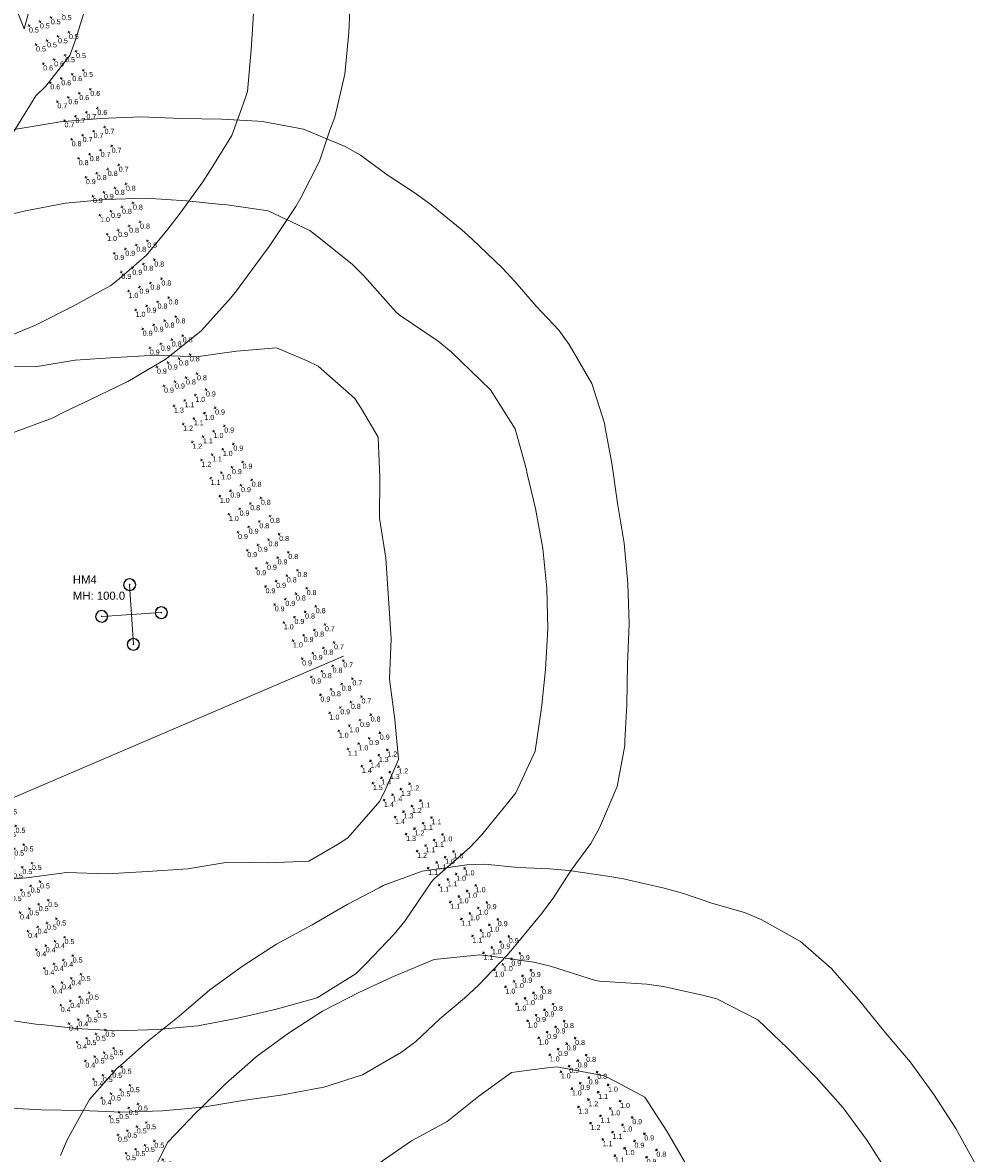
# Model space of a CAD drawing. Extents: x -62 to 9200, y 444 to 4096.
# Tile 24 of 32: x 1978 to 2448, y 2506 to 3065. Entities that reach past the tile are written whole.
import ezdxf

# ---------------------------------------------------------------- set-up
doc = ezdxf.new("R2010")
doc.units = 0
doc.header["$MEASUREMENT"] = 0
for name, color, linetype, lineweight in [('AGI32-AGI-Import_1-DRAWING', 7, 'Continuous', 0), ('AGI32-Project_1-CALCPTS', 7, 'Continuous', 0), ('AGI32-Project_1-LUMINAIRE', 7, 'Continuous', 0), ('AGI32-Project_1-MARKPOINT', 7, 'Continuous', 0), ('AGI32-Project_1-POLE_PENDANT', 7, 'Continuous', 0), ('AGI32-Project_1-TEMPLATE', 7, 'Continuous', 0)]:
    doc.layers.add(name, color=color, linetype=linetype, lineweight=lineweight)
doc.styles.add('AGI32-Arial', font='arial.ttf')

# ---------------------------------------------------------------- blocks, each defined once
blk = doc.blocks.new('AGI32-IDxl7hnj-Project_1-LUMINAIRE-HM4_Symbol')
at = {"layer": 'AGI32-Project_1-LUMINAIRE', "color": 7, "linetype": 'ByBlock', "lineweight": 0}
for p, q in [((-0.87, 0.5), (-1, 0)), ((-0.87, 0.5, -0.3), (-1, 0, -0.3)), ((-1, 0), (-0.87, 0.5)), ((-1, 0), (-0.87, -0.5)), ((-1, 0, -0.3), (-1, 0)), ((-1, 0, -0.3), (-0.87, -0.5, -0.3)), ((-0.87, -0.5), (-1, 0)), ((-1, 0), (-1, 0, -0.3)), ((-0.82, 0.45, -0.3), (-0.95, 0, -0.3)), ((-0.95, 0, -0.3), (-0.82, -0.45, -0.3)), ((-0.5, 0.87), (-0.87, 0.5)), ((-0.5, 0.87, -0.3), (-0.87, 0.5, -0.3)), ((-0.87, 0.5), (-0.5, 0.87)), ((-0.87, 0.5, -0.3), (-0.87, 0.5)), ((-0.87, 0.5), (-0.87, 0.5, -0.3)), ((-0.45, 0.82, -0.3), (-0.82, 0.45, -0.3)), ((0, 1), (-0.5, 0.87)), ((0, 1, -0.3), (-0.5, 0.87, -0.3)), ((-0.5, 0.87), (0, 1)), ((-0.5, 0.87, -0.3), (-0.5, 0.87)), ((-0.5, 0.87), (-0.5, 0.87, -0.3)), ((0, 0.95, -0.3), (-0.45, 0.82, -0.3)), ((-0.1, 0), (0.1, 0)), ((0.5, 0.87), (0, 1)), ((0.5, 0.87, -0.3), (0, 1, -0.3)), ((0, 1, -0.3), (0, 1)), ((0, 1), (0.5, 0.87)), ((0, 1), (0, 1, -0.3)), ((0.45, 0.82, -0.3), (0, 0.95, -0.3)), ((0, -0.1), (0, 0.1)), ((0, 0.1), (0.1, 0)), ((0, -0.1), (0.1, 0)), ((0.82, 0.45, -0.3), (0.45, 0.82, -0.3)), ((0.87, 0.5), (0.5, 0.87)), ((0.87, 0.5, -0.3), (0.5, 0.87, -0.3)), ((0.5, 0.87, -0.3), (0.5, 0.87)), ((0.5, 0.87), (0.87, 0.5)), ((0.5, 0.87), (0.5, 0.87, -0.3)), ((0.95, 0, -0.3), (0.82, 0.45, -0.3)), ((0.82, -0.45, -0.3), (0.95, 0, -0.3)), ((1, 0), (0.87, 0.5)), ((1, 0, -0.3), (0.87, 0.5, -0.3)), ((0.87, 0.5, -0.3), (0.87, 0.5)), ((0.87, 0.5), (1, 0)), ((0.87, 0.5), (0.87, 0.5, -0.3)), ((0.87, -0.5), (1, 0)), ((0.87, -0.5, -0.3), (1, 0, -0.3)), ((1, 0), (0.87, -0.5)), ((1, 0), (1, 0, -0.3)), ((1, 0, -0.3), (1, 0)), ((-0.87, -0.5), (-0.5, -0.87)), ((-0.87, -0.5, -0.3), (-0.87, -0.5)), ((-0.87, -0.5, -0.3), (-0.5, -0.87, -0.3)), ((-0.5, -0.87), (-0.87, -0.5)), ((-0.87, -0.5), (-0.87, -0.5, -0.3)), ((-0.82, -0.45, -0.3), (-0.45, -0.82, -0.3)), ((-0.5, -0.87), (0, -1)), ((-0.5, -0.87, -0.3), (-0.5, -0.87)), ((-0.5, -0.87, -0.3), (0, -1, -0.3)), ((0, -1), (-0.5, -0.87)), ((-0.5, -0.87), (-0.5, -0.87, -0.3)), ((-0.45, -0.82, -0.3), (0, -0.95, -0.3)), ((0, -0.95, -0.3), (0.45, -0.82, -0.3)), ((0, -1), (0.5, -0.87)), ((0, -1, -0.3), (0.5, -0.87, -0.3)), ((0.5, -0.87), (0, -1)), ((0, -1, -0.3), (0, -1)), ((0, -1), (0, -1, -0.3)), ((0.45, -0.82, -0.3), (0.82, -0.45, -0.3)), ((0.5, -0.87), (0.87, -0.5)), ((0.5, -0.87, -0.3), (0.87, -0.5, -0.3)), ((0.87, -0.5), (0.5, -0.87)), ((0.5, -0.87, -0.3), (0.5, -0.87)), ((0.5, -0.87), (0.5, -0.87, -0.3)), ((0.87, -0.5, -0.3), (0.87, -0.5)), ((0.87, -0.5), (0.87, -0.5, -0.3))]:
    blk.add_line(p, q, dxfattribs=at)
blk = doc.blocks.new('AGI32-IDxl7hnj-Project_1-LUMINAIRE-HM4_77-1')
at = {"layer": 'AGI32-Project_1-LUMINAIRE', "color": 7, "linetype": 'ByBlock', "lineweight": 0, "xscale": 3, "yscale": 3, "zscale": 3}
blk.add_blockref('AGI32-IDxl7hnj-Project_1-LUMINAIRE-HM4_Symbol', (0, 0), dxfattribs=at)
blk = doc.blocks.new('AGI32-IDxl7hnj-Project_1-LUMINAIRE-HM4_77-2')
at = {"layer": 'AGI32-Project_1-LUMINAIRE', "color": 7, "linetype": 'ByBlock', "lineweight": 0, "xscale": 3, "yscale": 3, "zscale": 3}
blk.add_blockref('AGI32-IDxl7hnj-Project_1-LUMINAIRE-HM4_Symbol', (0, 0), dxfattribs=at)
blk = doc.blocks.new('AGI32-IDxl7hnj-Project_1-LUMINAIRE-HM4_77-3')
at = {"layer": 'AGI32-Project_1-LUMINAIRE', "color": 7, "linetype": 'ByBlock', "lineweight": 0, "xscale": 3, "yscale": 3, "zscale": 3}
blk.add_blockref('AGI32-IDxl7hnj-Project_1-LUMINAIRE-HM4_Symbol', (0, 0), dxfattribs=at)
blk = doc.blocks.new('AGI32-IDxl7hnj-Project_1-LUMINAIRE-HM4_77-4')
at = {"layer": 'AGI32-Project_1-LUMINAIRE', "color": 7, "linetype": 'ByBlock', "lineweight": 0, "xscale": 3, "yscale": 3, "zscale": 3}
blk.add_blockref('AGI32-IDxl7hnj-Project_1-LUMINAIRE-HM4_Symbol', (0, 0), dxfattribs=at)
blk = doc.blocks.new('AGI32-IDxl7hnj-Project_1-LUMINAIRE-HM4_77_Labels')
at = {"layer": 'AGI32-Project_1-LUMINAIRE', "color": 7, "linetype": 'ByBlock', "lineweight": 0, "char_height": 4, "attachment_point": 1, "style": 'AGI32-Arial'}
for s, insert in [('HM4', (-28.95, 19.3, 100)), ('MH: 100.0', (-28.95, 11.3, 100))]:
    blk.add_mtext(s, dxfattribs=dict(at, insert=insert))
blk = doc.blocks.new('AGI32-IDxl7hnj-Project_1-LUMINAIRE-HM4_Template1')
at = {"layer": 'AGI32-Project_1-TEMPLATE', "color": 1, "linetype": 'ByBlock', "lineweight": 0}
for p, q in [((-77.47, 239.28, -100), (-59.82, 241.41, -100)), ((-59.82, 241.41, -100), (-39.88, 242.96, -100)), ((-39.88, 242.96, -100), (-19.94, 245.03, -100)), ((-19.94, 245.03, -100), (0, 245.55, -100)), ((0, 245.55, -100), (19.94, 245.03, -100)), ((19.94, 245.03, -100), (39.88, 242.96, -100)), ((39.88, 242.96, -100), (59.82, 241.41, -100)), ((59.82, 241.41, -100), (77.47, 239.28, -100)), ((-99.7, 234.05, -100), (-79.76, 239.05, -100)), ((-79.76, 239.05, -100), (-77.47, 239.28, -100)), ((77.47, 239.28, -100), (79.76, 239.05, -100)), ((79.76, 239.05, -100), (99.7, 234.05, -100)), ((-119.64, 224.08, -100), (-99.7, 234.05, -100)), ((99.7, 234.05, -100), (119.64, 224.08, -100)), ((-127.02, 219.34, -100), (-119.64, 224.08, -100)), ((119.64, 224.08, -100), (127.02, 219.34, -100)), ((127.02, 219.34, -100), (139.58, 208.87, -100)), ((139.58, 208.87, -100), (152.27, 199.4, -100)), ((152.27, 199.4, -100), (159.52, 193.38, -100)), ((159.52, 193.38, -100), (174.6, 179.46, -100)), ((174.6, 179.46, -100), (179.46, 174.6, -100)), ((179.46, 174.6, -100), (193.38, 159.52, -100)), ((193.38, 159.52, -100), (199.4, 152.27, -100)), ((199.4, 152.27, -100), (208.87, 139.58, -100)), ((208.87, 139.58, -100), (219.34, 127.02, -100)), ((219.34, 127.02, -100), (224.08, 119.64, -100)), ((224.08, 119.64, -100), (234.05, 99.7, -100)), ((234.05, 99.7, -100), (239.05, 79.76, -100)), ((239.05, 79.76, -100), (239.28, 77.47, -100)), ((239.28, 77.47, -100), (241.41, 59.82, -100)), ((241.41, 59.82, -100), (242.96, 39.88, -100)), ((242.96, 39.88, -100), (245.03, 19.94, -100)), ((245.03, 19.94, -100), (245.55, 0, -100)), ((245.55, 0, -100), (245.03, -19.94, -100)), ((245.03, -19.94, -100), (242.96, -39.88, -100)), ((242.96, -39.88, -100), (241.41, -59.82, -100)), ((241.41, -59.82, -100), (239.28, -77.47, -100)), ((239.28, -77.47, -100), (239.05, -79.76, -100)), ((239.05, -79.76, -100), (234.05, -99.7, -100)), ((234.05, -99.7, -100), (224.08, -119.64, -100)), ((224.08, -119.64, -100), (219.34, -127.02, -100)), ((219.34, -127.02, -100), (208.87, -139.58, -100)), ((208.87, -139.58, -100), (199.4, -152.27, -100)), ((199.4, -152.27, -100), (193.38, -159.52, -100)), ((193.38, -159.52, -100), (179.46, -174.6, -100)), ((179.46, -174.6, -100), (174.6, -179.46, -100)), ((174.6, -179.46, -100), (159.52, -193.38, -100)), ((159.52, -193.38, -100), (152.27, -199.4, -100)), ((152.27, -199.4, -100), (139.58, -208.87, -100)), ((139.58, -208.87, -100), (127.02, -219.34, -100)), ((127.02, -219.34, -100), (119.64, -224.08, -100)), ((119.64, -224.08, -100), (99.7, -234.05, -100)), ((99.7, -234.05, -100), (79.76, -239.05, -100)), ((-59.82, -241.41, -100), (-77.47, -239.28, -100)), ((77.47, -239.28, -100), (59.82, -241.41, -100)), ((79.76, -239.05, -100), (77.47, -239.28, -100)), ((-39.88, -242.96, -100), (-59.82, -241.41, -100)), ((-19.94, -245.03, -100), (-39.88, -242.96, -100)), ((0, -245.55, -100), (-19.94, -245.03, -100)), ((19.94, -245.03, -100), (0, -245.55, -100)), ((39.88, -242.96, -100), (19.94, -245.03, -100)), ((59.82, -241.41, -100), (39.88, -242.96, -100))]:
    blk.add_line(p, q, dxfattribs=at)
at = {"layer": 'AGI32-Project_1-TEMPLATE', "color": 5, "linetype": 'ByBlock', "lineweight": 0}
for p, q in [((-57.19, 199.4, -100), (-39.88, 202.32, -100)), ((-39.88, 202.32, -100), (-19.94, 204.82, -100)), ((-19.94, 204.82, -100), (0, 205.43, -100)), ((0, 205.43, -100), (19.94, 204.82, -100)), ((19.94, 204.82, -100), (39.88, 202.32, -100)), ((39.88, 202.32, -100), (57.19, 199.4, -100)), ((-79.76, 194.75, -100), (-59.82, 198.94, -100)), ((-59.82, 198.94, -100), (-57.19, 199.4, -100)), ((57.19, 199.4, -100), (59.82, 198.94, -100)), ((59.82, 198.94, -100), (79.76, 194.75, -100)), ((-99.7, 183.89, -100), (-79.76, 194.75, -100)), ((79.76, 194.75, -100), (99.7, 183.89, -100)), ((99.7, 183.89, -100), (104.66, 179.46, -100)), ((104.66, 179.46, -100), (119.64, 165.7, -100)), ((119.64, 165.7, -100), (125.3, 159.52, -100)), ((125.3, 159.52, -100), (139.58, 141.1, -100)), ((139.58, 141.1, -100), (141.1, 139.58, -100)), ((141.1, 139.58, -100), (159.52, 125.3, -100)), ((159.52, 125.3, -100), (165.7, 119.64, -100)), ((165.7, 119.64, -100), (179.46, 104.66, -100)), ((179.46, 104.66, -100), (183.89, 99.7, -100)), ((183.89, 99.7, -100), (194.75, 79.76, -100)), ((194.75, 79.76, -100), (198.94, 59.82, -100)), ((198.94, 59.82, -100), (199.4, 57.19, -100)), ((199.4, 57.19, -100), (202.32, 39.88, -100)), ((202.32, 39.88, -100), (204.82, 19.94, -100)), ((204.82, 19.94, -100), (205.43, 0, -100)), ((205.43, 0, -100), (204.82, -19.94, -100)), ((204.82, -19.94, -100), (202.32, -39.88, -100)), ((202.32, -39.88, -100), (199.4, -57.19, -100)), ((198.94, -59.82, -100), (194.75, -79.76, -100)), ((199.4, -57.19, -100), (198.94, -59.82, -100)), ((194.75, -79.76, -100), (183.89, -99.7, -100)), ((183.89, -99.7, -100), (179.46, -104.66, -100)), ((179.46, -104.66, -100), (165.7, -119.64, -100)), ((165.7, -119.64, -100), (159.52, -125.3, -100)), ((159.52, -125.3, -100), (141.1, -139.58, -100)), ((141.1, -139.58, -100), (139.58, -141.1, -100)), ((139.58, -141.1, -100), (125.3, -159.52, -100)), ((125.3, -159.52, -100), (119.64, -165.7, -100)), ((119.64, -165.7, -100), (104.66, -179.46, -100)), ((99.7, -183.89, -100), (79.76, -194.75, -100)), ((104.66, -179.46, -100), (99.7, -183.89, -100)), ((-59.82, -198.94, -100), (-79.76, -194.75, -100)), ((79.76, -194.75, -100), (59.82, -198.94, -100)), ((-57.19, -199.4, -100), (-59.82, -198.94, -100)), ((-39.88, -202.32, -100), (-57.19, -199.4, -100)), ((57.19, -199.4, -100), (39.88, -202.32, -100)), ((59.82, -198.94, -100), (57.19, -199.4, -100)), ((-19.94, -204.82, -100), (-39.88, -202.32, -100)), ((0, -205.43, -100), (-19.94, -204.82, -100)), ((19.94, -204.82, -100), (0, -205.43, -100)), ((39.88, -202.32, -100), (19.94, -204.82, -100))]:
    blk.add_line(p, q, dxfattribs=at)
at = {"layer": 'AGI32-Project_1-TEMPLATE', "color": 3, "linetype": 'ByBlock', "lineweight": 0}
for p, q in [((-59.82, 126.59, -100), (-39.88, 125.12, -100)), ((-39.88, 125.12, -100), (-19.94, 127.16, -100)), ((-19.94, 127.16, -100), (0, 127.16, -100)), ((0, 127.16, -100), (19.94, 127.16, -100)), ((19.94, 127.16, -100), (39.88, 125.12, -100)), ((39.88, 125.12, -100), (59.82, 126.59, -100)), ((59.82, 126.59, -100), (79.76, 127.04, -100)), ((79.76, 127.04, -100), (94.36, 119.64, -100)), ((94.36, 119.64, -100), (99.7, 116.67, -100)), ((99.7, 116.67, -100), (116.67, 99.7, -100)), ((116.67, 99.7, -100), (119.64, 94.36, -100)), ((119.64, 94.36, -100), (127.04, 79.76, -100)), ((127.04, 79.76, -100), (126.59, 59.82, -100)), ((126.59, 59.82, -100), (125.12, 39.88, -100)), ((125.12, 39.88, -100), (127.16, 19.94, -100)), ((127.16, 19.94, -100), (127.16, 0, -100)), ((127.16, 0, -100), (127.16, -19.94, -100)), ((127.16, -19.94, -100), (125.12, -39.88, -100)), ((125.12, -39.88, -100), (126.59, -59.82, -100)), ((126.59, -59.82, -100), (127.04, -79.76, -100)), ((127.04, -79.76, -100), (119.64, -94.36, -100)), ((119.64, -94.36, -100), (116.67, -99.7, -100)), ((116.67, -99.7, -100), (99.7, -116.67, -100)), ((99.7, -116.67, -100), (94.36, -119.64, -100)), ((94.36, -119.64, -100), (79.76, -127.04, -100)), ((-59.82, -126.59, -100), (-79.76, -127.04, -100)), ((-39.88, -125.12, -100), (-59.82, -126.59, -100)), ((-19.94, -127.16, -100), (-39.88, -125.12, -100)), ((0, -127.16, -100), (-19.94, -127.16, -100)), ((19.94, -127.16, -100), (0, -127.16, -100)), ((39.88, -125.12, -100), (19.94, -127.16, -100)), ((59.82, -126.59, -100), (39.88, -125.12, -100)), ((79.76, -127.04, -100), (59.82, -126.59, -100))]:
    blk.add_line(p, q, dxfattribs=at)
blk = doc.blocks.new('AGI32-IDxl7hnj-Project_1-LUMINAIRE-HM4_77')
at = {"layer": 'AGI32-Project_1-POLE_PENDANT', "color": 7, "linetype": 'ByBlock', "lineweight": 0}
for q in [(0, 14.751), (-14.751, 0), (14.751, 0), (0, -14.751), (0, 0, -100)]:
    blk.add_line((0, 0), q, dxfattribs=at)
at = {"layer": 'AGI32-Project_1-LUMINAIRE', "color": 7, "linetype": 'ByBlock', "lineweight": 0}
for name, p, rotation in [('AGI32-IDxl7hnj-Project_1-LUMINAIRE-HM4_77_Labels', (0, 0, -100), 356.4229970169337), ('AGI32-IDxl7hnj-Project_1-LUMINAIRE-HM4_77-2', (0, 14.751), 90.00007750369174), ('AGI32-IDxl7hnj-Project_1-LUMINAIRE-HM4_77-3', (-14.751, 0), 180.0001550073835), ('AGI32-IDxl7hnj-Project_1-LUMINAIRE-HM4_77-4', (0, -14.751), 270.0002325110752)]:
    blk.add_blockref(name, p, dxfattribs=dict(at, rotation=rotation))
blk.add_blockref('AGI32-IDxl7hnj-Project_1-LUMINAIRE-HM4_77-1', (14.751, 0), dxfattribs=at)
at = {"layer": 'AGI32-Project_1-TEMPLATE', "color": 7, "linetype": 'ByBlock', "lineweight": 0}
blk.add_blockref('AGI32-IDxl7hnj-Project_1-LUMINAIRE-HM4_Template1', (0, 0), dxfattribs=at)
blk = doc.blocks.new('AGI32-IDxl7hnj-Project_1-LUMINAIRE-HM4_41')
at = {"layer": 'AGI32-Project_1-TEMPLATE', "color": 7, "linetype": 'ByBlock', "lineweight": 0}
blk.add_blockref('AGI32-IDxl7hnj-Project_1-LUMINAIRE-HM4_Template1', (0, 0), dxfattribs=at)
blk = doc.blocks.new('AGI32-IDxl7hnj-Project_1-LUMINAIRE-HM3_Template3')
at = {"layer": 'AGI32-Project_1-TEMPLATE', "color": 3, "linetype": 'ByBlock', "lineweight": 0}
for p, q in [((58.06, -20, -100), (60, -30.16, -100)), ((60, -30.16, -100), (64.87, -20, -100)), ((94.34, -20, -100), (84.11, -40, -100)), ((84.11, -40, -100), (80, -47.07, -100)), ((80, -47.07, -100), (65.59, -60, -100)), ((65.59, -60, -100), (60, -63.82, -100)), ((60, -63.82, -100), (45.48, -80, -100))]:
    blk.add_line(p, q, dxfattribs=at)
at = {"layer": 'AGI32-Project_1-TEMPLATE', "color": 5, "linetype": 'ByBlock', "lineweight": 0}
for p, q in [((173.45, -40, -100), (168.55, -60, -100)), ((168.55, -60, -100), (163.18, -80, -100)), ((163.18, -80, -100), (160, -85.75, -100)), ((160, -85.75, -100), (151.84, -100, -100)), ((151.84, -100, -100), (140, -113.26, -100)), ((140, -113.26, -100), (133.65, -120, -100)), ((133.65, -120, -100), (120, -133.36, -100)), ((120, -133.36, -100), (112.53, -140, -100)), ((112.53, -140, -100), (100, -150.89, -100)), ((100, -150.89, -100), (84.56, -160, -100)), ((84.56, -160, -100), (80, -162.47, -100)), ((80, -162.47, -100), (60, -169.26, -100)), ((60, -169.26, -100), (40, -175.33, -100)), ((40, -175.33, -100), (20, -179.56, -100))]:
    blk.add_line(p, q, dxfattribs=at)
at = {"layer": 'AGI32-Project_1-TEMPLATE', "color": 1, "linetype": 'ByBlock', "lineweight": 0}
for p, q in [((220, -48.99, -100), (217.57, -60, -100)), ((217.57, -60, -100), (212.1, -80, -100)), ((212.1, -80, -100), (203.42, -100, -100)), ((203.42, -100, -100), (200, -105.91, -100)), ((200, -105.91, -100), (192.29, -120, -100)), ((192.29, -120, -100), (180, -136.27, -100)), ((180, -136.27, -100), (176.79, -140, -100)), ((176.79, -140, -100), (160, -157.6, -100)), ((157.35, -160, -100), (140, -176.41, -100)), ((160, -157.6, -100), (157.35, -160, -100)), ((140, -176.41, -100), (135.97, -180, -100)), ((135.97, -180, -100), (120, -192.35, -100)), ((120, -192.35, -100), (106.01, -200, -100)), ((106.01, -200, -100), (100, -203.15, -100)), ((100, -203.15, -100), (80, -210.64, -100)), ((80, -210.64, -100), (60, -216.27, -100)), ((60, -216.27, -100), (46.59, -220, -100)), ((40, -221.92, -100), (20, -225.62, -100)), ((46.59, -220, -100), (40, -221.92, -100))]:
    blk.add_line(p, q, dxfattribs=at)
blk = doc.blocks.new('AGI32-IDxl7hnj-Project_1-LUMINAIRE-HM3_94')
at = {"layer": 'AGI32-Project_1-TEMPLATE', "color": 7, "linetype": 'ByBlock', "lineweight": 0}
blk.add_blockref('AGI32-IDxl7hnj-Project_1-LUMINAIRE-HM3_Template3', (0, 0), dxfattribs=at)
blk = doc.blocks.new('AGI32-IDxl7hnj-MARKPOINT')
at = {"layer": 'AGI32-Project_1-MARKPOINT', "color": 0, "linetype": 'Continuous', "lineweight": 0}
for p, q in [((-0.125, 0), (0.125, 0)), ((0, -0.125), (0, 0.125))]:
    blk.add_line(p, q, dxfattribs=at)
blk = doc.blocks.new('AGI32-IDxl7hnj-Project_1-CALCPTS-US 23 NB - STA 701+50 TO STA 702+00_Luminance')
at = {"layer": 'AGI32-Project_1-MARKPOINT', "color": 154, "linetype": 'Continuous', "lineweight": 0, "xscale": 5.000000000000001, "yscale": 5.000000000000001, "zscale": 5.000000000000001, "rotation": 126.6551078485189}
for p in [(2262.2, 2536.2), (2267.06, 2539.82), (2257.33, 2532.58), (2273.03, 2531.8), (2252.47, 2528.96), (2263.3, 2524.55), (2268.17, 2528.18), (2279, 2523.77), (2258.44, 2520.93), (2274.14, 2520.15), (2264.41, 2512.91), (2269.27, 2516.53), (2284.97, 2515.75), (2275.24, 2508.51), (2280.11, 2512.13), (2290.94, 2507.73), (2270.38, 2504.89), (2286.08, 2504.11), (2276.35, 2496.87), (2281.21, 2500.49)]:
    blk.add_blockref('AGI32-IDxl7hnj-MARKPOINT', p, dxfattribs=at)
at = {"layer": 'AGI32-Project_1-CALCPTS', "color": 154, "linetype": 'Continuous', "lineweight": 0, "char_height": 2.5, "attachment_point": 1, "style": 'AGI32-Arial'}
for s, insert in [('1.0', (2267.06, 2538.98)), ('1.2', (2257.33, 2531.74)), ('1.1', (2262.2, 2535.36)), ('1.0', (2273.03, 2530.96)), ('1.3', (2252.47, 2528.12)), ('1.0', (2268.17, 2527.34)), ('1.2', (2258.44, 2520.1)), ('1.1', (2263.3, 2523.72)), ('1.0', (2274.14, 2519.32)), ('0.9', (2279, 2522.94)), ('1.1', (2269.27, 2515.7)), ('0.9', (2284.97, 2514.92)), ('1.1', (2264.41, 2512.08)), ('0.9', (2280.11, 2511.3)), ('1.1', (2270.38, 2504.06)), ('1.0', (2275.24, 2507.68)), ('0.9', (2286.08, 2503.27)), ('0.8', (2290.94, 2506.89)), ('0.9', (2281.21, 2499.65)), ('1.0', (2276.35, 2496.03))]:
    blk.add_mtext(s, dxfattribs=dict(at, insert=insert))
blk = doc.blocks.new('AGI32-IDxl7hnj-Project_1-CALCPTS-US 23 NB - STA 702+00 TO STA 704+00_Luminance')
at = {"layer": 'AGI32-Project_1-MARKPOINT', "color": 154, "linetype": 'Continuous', "lineweight": 0, "xscale": 5, "yscale": 5, "zscale": 5, "rotation": 123.064108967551}
for p in [(2153.86, 2702.66), (2158.04, 2705.39), (2145.5, 2697.22), (2149.68, 2699.94), (2163.5, 2697.01), (2155.14, 2691.56), (2159.32, 2694.28), (2150.95, 2688.84), (2164.77, 2685.9), (2168.95, 2688.62), (2156.41, 2680.46), (2160.59, 2683.18), (2174.41, 2680.24), (2166.05, 2674.8), (2170.23, 2677.52), (2161.87, 2672.08), (2175.68, 2669.14), (2179.86, 2671.86), (2167.32, 2663.7), (2171.5, 2666.42), (2185.32, 2663.48), (2176.96, 2658.04), (2181.14, 2660.76), (2172.78, 2655.32), (2186.59, 2652.38), (2190.78, 2655.1), (2178.23, 2646.94), (2182.41, 2649.66), (2196.23, 2646.72), (2187.87, 2641.28), (2192.05, 2644), (2183.69, 2638.56), (2197.51, 2635.62), (2201.69, 2638.34), (2189.14, 2630.18), (2193.33, 2632.9), (2207.14, 2629.96), (2198.78, 2624.52), (2202.96, 2627.24), (2194.6, 2621.8), (2208.42, 2618.86), (2212.6, 2621.58), (2200.06, 2613.41), (2204.24, 2616.14), (2218.05, 2613.2), (2209.69, 2607.76), (2213.87, 2610.48), (2205.51, 2605.03), (2219.33, 2602.1), (2223.51, 2604.82), (2210.97, 2596.65), (2215.15, 2599.38), (2228.97, 2596.44), (2220.61, 2590.99), (2224.78, 2593.72), (2216.42, 2588.27), (2230.24, 2585.34), (2234.42, 2588.06), (2221.88, 2579.89), (2226.06, 2582.61), (2239.88, 2579.68), (2231.52, 2574.23), (2235.7, 2576.95), (2227.34, 2571.51), (2241.15, 2568.57), (2245.33, 2571.3), (2232.79, 2563.13), (2236.97, 2565.85), (2250.79, 2562.91), (2242.43, 2557.47), (2246.61, 2560.19), (2238.25, 2554.75), (2252.06, 2551.81), (2256.24, 2554.53), (2243.7, 2546.37), (2247.88, 2549.09), (2261.7, 2546.15), (2253.34, 2540.71), (2257.52, 2543.43), (2249.16, 2537.99)]:
    blk.add_blockref('AGI32-IDxl7hnj-MARKPOINT', p, dxfattribs=at)
at = {"layer": 'AGI32-Project_1-CALCPTS', "color": 154, "linetype": 'Continuous', "lineweight": 0, "char_height": 2.5, "attachment_point": 1, "style": 'AGI32-Arial'}
for s, insert in [('1.2', (2158.04, 2704.55)), ('1.4', (2149.68, 2699.11)), ('1.3', (2153.86, 2701.83)), ('1.4', (2145.5, 2696.39)), ('1.3', (2159.32, 2693.45)), ('1.2', (2163.5, 2696.17)), ('1.5', (2150.95, 2688.01)), ('1.4', (2155.14, 2690.73)), ('1.2', (2168.95, 2687.79)), ('1.4', (2160.59, 2682.35)), ('1.3', (2164.77, 2685.07)), ('1.4', (2156.41, 2679.63)), ('1.2', (2170.23, 2676.69)), ('1.1', (2174.41, 2679.41)), ('1.4', (2161.87, 2671.25)), ('1.3', (2166.05, 2673.97)), ('1.1', (2179.86, 2671.03)), ('1.2', (2171.5, 2665.59)), ('1.1', (2175.68, 2668.31)), ('1.3', (2167.32, 2662.86)), ('1.1', (2181.14, 2659.93)), ('1.0', (2185.32, 2662.65)), ('1.2', (2172.78, 2654.48)), ('1.1', (2176.96, 2657.21)), ('1.0', (2190.78, 2654.27)), ('1.1', (2182.41, 2648.83)), ('1.0', (2186.59, 2651.55)), ('1.1', (2178.23, 2646.1)), ('1.0', (2192.05, 2643.17)), ('1.0', (2196.23, 2645.89)), ('1.1', (2183.69, 2637.72)), ('1.1', (2187.87, 2640.44)), ('1.0', (2201.69, 2637.51)), ('1.0', (2193.33, 2632.06)), ('1.0', (2197.51, 2634.79)), ('1.1', (2189.14, 2629.34)), ('1.0', (2202.96, 2626.41)), ('0.9', (2207.14, 2629.13)), ('1.1', (2194.6, 2620.96)), ('1.0', (2198.78, 2623.68)), ('0.9', (2212.6, 2620.75)), ('1.0', (2204.24, 2615.3)), ('1.0', (2208.42, 2618.02)), ('1.1', (2200.06, 2612.58)), ('0.9', (2213.87, 2609.64)), ('0.9', (2218.05, 2612.37)), ('1.1', (2205.51, 2604.2)), ('1.0', (2209.69, 2606.92)), ('0.9', (2223.51, 2603.98)), ('1.0', (2215.15, 2598.54)), ('0.9', (2219.33, 2601.26)), ('1.0', (2210.97, 2595.82)), ('0.9', (2224.78, 2592.88)), ('0.9', (2228.97, 2595.6)), ('1.0', (2216.42, 2587.44)), ('1.0', (2220.61, 2590.16)), ('0.8', (2234.42, 2587.22)), ('1.0', (2226.06, 2581.78)), ('0.9', (2230.24, 2584.5)), ('1.0', (2221.88, 2579.06)), ('0.9', (2235.7, 2576.12)), ('0.8', (2239.88, 2578.84)), ('1.0', (2227.34, 2570.68)), ('0.9', (2231.52, 2573.4)), ('0.8', (2245.33, 2570.46)), ('0.9', (2236.97, 2565.02)), ('0.9', (2241.15, 2567.74)), ('1.0', (2232.79, 2562.3)), ('0.9', (2246.61, 2559.36)), ('0.8', (2250.79, 2562.08)), ('1.0', (2238.25, 2553.92)), ('0.9', (2242.43, 2556.64)), ('0.8', (2256.24, 2553.7)), ('0.9', (2247.88, 2548.26)), ('0.9', (2252.06, 2550.98)), ('1.0', (2243.7, 2545.54)), ('0.9', (2257.52, 2542.6)), ('0.8', (2261.7, 2545.32)), ('1.0', (2249.16, 2537.16)), ('0.9', (2253.34, 2539.88))]:
    blk.add_mtext(s, dxfattribs=dict(at, insert=insert))
blk = doc.blocks.new('AGI32-IDxl7hnj-Project_1-CALCPTS-US 23 NB - STA 704+00 TO STA 706+00_Luminance')
at = {"layer": 'AGI32-Project_1-MARKPOINT', "color": 154, "linetype": 'Continuous', "lineweight": 0, "xscale": 5, "yscale": 5, "zscale": 5, "rotation": 116.8701033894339}
for p in [(2068.47, 2883.23), (2057.96, 2877.9), (2063.22, 2880.56), (2052.71, 2875.24), (2067.74, 2871.64), (2072.99, 2874.31), (2057.23, 2866.32), (2062.48, 2868.98), (2077.51, 2865.39), (2067, 2860.06), (2072.26, 2862.72), (2061.75, 2857.4), (2076.78, 2853.8), (2082.03, 2856.47), (2066.27, 2848.48), (2071.52, 2851.14), (2076.04, 2842.22), (2081.3, 2844.88), (2086.55, 2847.55), (2070.79, 2839.56), (2091.07, 2838.62), (2080.56, 2833.3), (2085.82, 2835.96), (2075.31, 2830.64), (2090.34, 2827.04), (2095.59, 2829.7), (2079.83, 2821.72), (2085.08, 2824.38), (2100.11, 2820.78), (2089.6, 2815.46), (2094.85, 2818.12), (2084.34, 2812.8), (2099.37, 2809.2), (2104.63, 2811.86), (2088.87, 2803.88), (2094.12, 2806.54), (2098.64, 2797.62), (2103.89, 2800.28), (2109.15, 2802.94), (2093.38, 2794.96), (2113.67, 2794.02), (2103.16, 2788.7), (2108.41, 2791.36), (2097.9, 2786.04), (2112.93, 2782.44), (2118.19, 2785.1), (2102.42, 2777.11), (2107.68, 2779.78), (2122.71, 2776.18), (2112.2, 2770.86), (2117.45, 2773.52), (2106.94, 2768.2), (2121.97, 2764.6), (2127.23, 2767.26), (2111.46, 2759.28), (2116.72, 2761.94), (2121.24, 2753.02), (2126.49, 2755.68), (2131.75, 2758.34), (2115.98, 2750.35), (2136.27, 2749.42), (2125.76, 2744.1), (2131.01, 2746.76), (2120.5, 2741.43), (2135.53, 2737.84), (2140.79, 2740.5), (2125.02, 2732.51), (2130.28, 2735.18), (2145.3, 2731.58), (2134.8, 2726.26), (2140.05, 2728.92), (2129.54, 2723.59), (2144.57, 2720), (2149.83, 2722.66), (2134.06, 2714.67), (2139.32, 2717.34), (2154.34, 2713.74), (2143.84, 2708.41), (2149.09, 2711.08), (2138.58, 2705.75)]:
    blk.add_blockref('AGI32-IDxl7hnj-MARKPOINT', p, dxfattribs=at)
at = {"layer": 'AGI32-Project_1-CALCPTS', "color": 154, "linetype": 'Continuous', "lineweight": 0, "char_height": 2.5, "attachment_point": 1, "style": 'AGI32-Arial'}
for s, insert in [('0.9', (2068.47, 2882.39)), ('1.1', (2057.96, 2877.07)), ('1.0', (2063.22, 2879.73)), ('1.3', (2052.71, 2874.41)), ('0.9', (2072.99, 2873.47)), ('1.2', (2057.23, 2865.49)), ('1.1', (2062.48, 2868.15)), ('1.0', (2067.74, 2870.81)), ('1.0', (2072.26, 2861.89)), ('0.9', (2077.51, 2864.55)), ('1.2', (2061.75, 2856.57)), ('1.1', (2067, 2859.23)), ('0.9', (2082.03, 2855.63)), ('1.1', (2071.52, 2850.31)), ('1.0', (2076.78, 2852.97)), ('1.2', (2066.27, 2847.64)), ('0.9', (2081.3, 2844.05)), ('0.9', (2086.55, 2846.71)), ('1.1', (2070.79, 2838.72)), ('1.0', (2076.04, 2841.39)), ('0.8', (2091.07, 2837.79)), ('0.9', (2080.56, 2832.47)), ('0.9', (2085.82, 2835.13)), ('1.0', (2075.31, 2829.8)), ('0.8', (2090.34, 2826.21)), ('0.8', (2095.59, 2828.87)), ('1.0', (2079.83, 2820.88)), ('0.9', (2085.08, 2823.55)), ('0.8', (2094.85, 2817.29)), ('0.8', (2100.11, 2819.95)), ('0.9', (2084.34, 2811.96)), ('0.9', (2089.6, 2814.63)), ('0.8', (2104.63, 2811.03)), ('0.9', (2094.12, 2805.71)), ('0.8', (2099.37, 2808.37)), ('0.9', (2088.87, 2803.04)), ('0.9', (2103.89, 2799.45)), ('0.8', (2109.15, 2802.11)), ('0.9', (2093.38, 2794.12)), ('0.9', (2098.64, 2796.78)), ('0.8', (2113.67, 2793.19)), ('0.9', (2103.16, 2787.86)), ('0.8', (2108.41, 2790.53)), ('0.9', (2097.9, 2785.2)), ('0.8', (2112.93, 2781.61)), ('0.8', (2118.19, 2784.27)), ('0.9', (2102.42, 2776.28)), ('0.9', (2107.68, 2778.94)), ('0.8', (2117.45, 2772.69)), ('0.8', (2122.71, 2775.35)), ('1.0', (2106.94, 2767.36)), ('0.9', (2112.2, 2770.02)), ('0.7', (2127.23, 2766.43)), ('0.9', (2116.72, 2761.1)), ('0.8', (2121.97, 2763.77)), ('1.0', (2111.46, 2758.44)), ('0.8', (2126.49, 2754.85)), ('0.7', (2131.75, 2757.51)), ('0.9', (2115.98, 2749.52)), ('0.9', (2121.24, 2752.18)), ('0.7', (2136.27, 2748.59)), ('0.8', (2125.76, 2743.26)), ('0.8', (2131.01, 2745.93)), ('0.9', (2120.5, 2740.6)), ('0.8', (2135.53, 2737)), ('0.7', (2140.79, 2739.67)), ('0.9', (2125.02, 2731.68)), ('0.8', (2130.28, 2734.34)), ('0.8', (2140.05, 2728.08)), ('0.7', (2145.3, 2730.75)), ('1.0', (2129.54, 2722.76)), ('0.9', (2134.8, 2725.42)), ('0.8', (2149.83, 2721.83)), ('1.0', (2139.32, 2716.5)), ('0.9', (2144.57, 2719.16)), ('1.0', (2134.06, 2713.84)), ('0.9', (2149.09, 2710.24)), ('0.9', (2154.34, 2712.91)), ('1.1', (2138.58, 2704.92)), ('1.0', (2143.84, 2707.58))]:
    blk.add_mtext(s, dxfattribs=dict(at, insert=insert))
blk = doc.blocks.new('AGI32-IDxl7hnj-Project_1-CALCPTS-US 23 NB - STA 706+00 TO STA 708+00_Luminance')
at = {"layer": 'AGI32-Project_1-MARKPOINT', "color": 154, "linetype": 'Continuous', "lineweight": 0, "xscale": 4.999999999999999, "yscale": 4.999999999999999, "zscale": 4.999999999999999, "rotation": 110.5560949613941}
for p in [(1991.91, 3067.08), (1997.33, 3069.11), (1981.08, 3063.02), (1986.5, 3065.05), (1990.01, 3055.68), (1995.43, 3057.72), (2000.84, 3059.75), (1984.59, 3053.65), (2004.36, 3050.39), (1988.1, 3044.29), (1993.52, 3046.32), (1998.94, 3048.35), (2002.45, 3038.99), (2007.87, 3041.02), (1991.61, 3034.93), (1997.03, 3036.96), (2000.54, 3027.59), (2005.96, 3029.63), (2011.38, 3031.66), (1995.12, 3025.56), (2014.89, 3022.3), (1998.63, 3016.2), (2004.05, 3018.23), (2009.47, 3020.26), (2012.98, 3010.9), (2018.4, 3012.93), (2002.14, 3006.84), (2007.56, 3008.87), (2011.07, 2999.51), (2016.49, 3001.54), (2021.91, 3003.57), (2005.66, 2997.47), (2025.42, 2994.21), (2009.17, 2988.11), (2014.59, 2990.14), (2020, 2992.17), (2023.52, 2982.81), (2028.93, 2984.84), (2012.68, 2978.75), (2018.1, 2980.78), (2021.61, 2971.41), (2027.03, 2973.45), (2032.45, 2975.48), (2016.19, 2969.38), (2035.96, 2966.12), (2019.7, 2960.02), (2025.12, 2962.05), (2030.54, 2964.08), (2034.05, 2954.72), (2039.47, 2956.75), (2023.21, 2950.66), (2028.63, 2952.69), (2032.14, 2943.32), (2037.56, 2945.36), (2042.98, 2947.39), (2026.72, 2941.29), (2046.49, 2938.03), (2030.23, 2931.93), (2035.65, 2933.96), (2041.07, 2935.99), (2044.58, 2926.63), (2050, 2928.66), (2033.75, 2922.57), (2039.16, 2924.6), (2042.68, 2915.24), (2048.09, 2917.27), (2053.51, 2919.3), (2037.26, 2913.2), (2057.02, 2909.94), (2040.77, 2903.84), (2046.19, 2905.87), (2051.61, 2907.9), (2055.12, 2898.54), (2060.54, 2900.57), (2044.28, 2894.48), (2049.7, 2896.51), (2053.21, 2887.15), (2058.63, 2889.18), (2064.05, 2891.21), (2047.79, 2885.11)]:
    blk.add_blockref('AGI32-IDxl7hnj-MARKPOINT', p, dxfattribs=at)
at = {"layer": 'AGI32-Project_1-CALCPTS', "color": 154, "linetype": 'Continuous', "lineweight": 0, "char_height": 2.5, "attachment_point": 1, "style": 'AGI32-Arial'}
for s, insert in [('0.5', (1997.33, 3068.28)), ('0.5', (1981.08, 3062.18)), ('0.5', (1986.5, 3064.21)), ('0.5', (1991.91, 3066.25)), ('0.5', (1995.43, 3056.88)), ('0.5', (2000.84, 3058.92)), ('0.5', (1984.59, 3052.82)), ('0.5', (1990.01, 3054.85)), ('0.6', (1993.52, 3045.49)), ('0.5', (1998.94, 3047.52)), ('0.5', (2004.36, 3049.55)), ('0.6', (1988.1, 3043.46)), ('0.5', (2007.87, 3040.19)), ('0.6', (1991.61, 3034.09)), ('0.6', (1997.03, 3036.12)), ('0.6', (2002.45, 3038.16)), ('0.6', (2005.96, 3028.79)), ('0.6', (2011.38, 3030.83)), ('0.7', (1995.12, 3024.73)), ('0.6', (2000.54, 3026.76)), ('0.7', (2004.05, 3017.4)), ('0.7', (2009.47, 3019.43)), ('0.6', (2014.89, 3021.46)), ('0.7', (1998.63, 3015.37)), ('0.7', (2018.4, 3012.1)), ('0.8', (2002.14, 3006)), ('0.7', (2007.56, 3008.03)), ('0.7', (2012.98, 3010.07)), ('0.7', (2016.49, 3000.7)), ('0.7', (2021.91, 3002.74)), ('0.8', (2005.66, 2996.64)), ('0.8', (2011.07, 2998.67)), ('0.8', (2014.59, 2989.31)), ('0.8', (2020, 2991.34)), ('0.7', (2025.42, 2993.37)), ('0.9', (2009.17, 2987.28)), ('0.8', (2028.93, 2984.01)), ('0.9', (2012.68, 2977.91)), ('0.9', (2018.1, 2979.95)), ('0.8', (2023.52, 2981.98)), ('0.8', (2027.03, 2972.61)), ('0.8', (2032.45, 2974.65)), ('1.0', (2016.19, 2968.55)), ('0.9', (2021.61, 2970.58)), ('0.9', (2025.12, 2961.22)), ('0.8', (2030.54, 2963.25)), ('0.8', (2035.96, 2965.28)), ('1.0', (2019.7, 2959.19)), ('0.8', (2039.47, 2955.92)), ('0.9', (2023.21, 2949.82)), ('0.9', (2028.63, 2951.86)), ('0.8', (2034.05, 2953.89)), ('0.8', (2037.56, 2944.52)), ('0.8', (2042.98, 2946.56)), ('0.9', (2026.72, 2940.46)), ('0.9', (2032.14, 2942.49)), ('0.9', (2035.65, 2933.13)), ('0.8', (2041.07, 2935.16)), ('0.8', (2046.49, 2937.19)), ('1.0', (2030.23, 2931.1)), ('0.8', (2050, 2927.83)), ('1.0', (2033.75, 2921.73)), ('0.9', (2039.16, 2923.77)), ('0.8', (2044.58, 2925.8)), ('0.8', (2048.09, 2916.43)), ('0.8', (2053.51, 2918.47)), ('0.9', (2037.26, 2912.37)), ('0.9', (2042.68, 2914.4)), ('0.9', (2046.19, 2905.04)), ('0.8', (2051.61, 2907.07)), ('0.8', (2057.02, 2909.1)), ('0.9', (2040.77, 2903.01)), ('0.8', (2060.54, 2899.74)), ('0.9', (2044.28, 2893.64)), ('0.9', (2049.7, 2895.68)), ('0.8', (2055.12, 2897.71)), ('0.8', (2058.63, 2888.34)), ('0.8', (2064.05, 2890.38)), ('0.9', (2047.79, 2884.28)), ('0.9', (2053.21, 2886.31))]:
    blk.add_mtext(s, dxfattribs=dict(at, insert=insert))
blk = doc.blocks.new('AGI32-IDxl7hnj-Project_1-CALCPTS-US 23 SB - STA 704+00 TO STA 702+00_Luminance')
at = {"layer": 'AGI32-Project_1-MARKPOINT', "color": 154, "linetype": 'Continuous', "lineweight": 0, "xscale": 5, "yscale": 5, "zscale": 5, "rotation": 293.7932522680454}
for p in [(1965.75, 2674.77), (1970.4, 2676.82), (1956.46, 2670.67), (1961.11, 2672.72), (1965.14, 2663.57), (1969.79, 2665.62), (1974.44, 2667.67), (1960.49, 2661.52), (1978.47, 2658.52), (1964.53, 2652.37), (1969.17, 2654.42), (1973.82, 2656.47), (1977.86, 2647.32), (1982.51, 2649.37), (1968.56, 2643.22), (1973.21, 2645.27), (1977.24, 2636.12), (1981.89, 2638.17), (1986.54, 2640.22), (1972.59, 2634.07), (1990.57, 2631.07), (1976.63, 2624.92), (1981.28, 2626.97), (1985.92, 2629.02), (1989.96, 2619.87), (1994.61, 2621.92), (1980.66, 2615.77), (1985.31, 2617.82), (1989.35, 2608.67), (1993.99, 2610.72), (1998.64, 2612.77), (1984.7, 2606.62), (2002.68, 2603.62), (1988.73, 2597.47), (1993.38, 2599.52), (1998.03, 2601.57), (2002.06, 2592.42), (2006.71, 2594.47), (1992.77, 2588.32), (1997.41, 2590.37), (2010.74, 2585.32), (2001.45, 2581.22), (2006.1, 2583.27), (1996.8, 2579.17), (2010.13, 2574.12), (2014.78, 2576.17), (2000.83, 2570.02), (2005.48, 2572.07), (2009.52, 2562.92), (2014.17, 2564.97), (2018.81, 2567.02), (2004.87, 2560.87), (2022.85, 2557.87), (2013.55, 2553.77), (2018.2, 2555.82), (2008.9, 2551.72), (2022.23, 2546.67), (2026.88, 2548.72), (2012.94, 2542.57), (2017.59, 2544.62), (2021.62, 2535.47), (2026.27, 2537.52), (2030.92, 2539.57), (2016.97, 2533.42), (2034.95, 2530.42), (2021.01, 2524.27), (2025.65, 2526.32), (2030.3, 2528.37), (2034.34, 2519.22), (2038.99, 2521.27), (2025.04, 2515.12), (2029.69, 2517.17), (2033.72, 2508.02), (2038.37, 2510.07), (2043.02, 2512.12), (2029.07, 2505.97), (2047.05, 2502.97), (2033.11, 2496.82), (2037.76, 2498.87), (2042.41, 2500.92)]:
    blk.add_blockref('AGI32-IDxl7hnj-MARKPOINT', p, dxfattribs=at)
at = {"layer": 'AGI32-Project_1-CALCPTS', "color": 154, "linetype": 'Continuous', "lineweight": 0, "char_height": 2.5, "attachment_point": 1, "style": 'AGI32-Arial'}
for s, insert in [('0.5', (1970.4, 2675.98)), ('0.5', (1956.46, 2669.84)), ('0.5', (1961.11, 2671.88)), ('0.5', (1965.75, 2673.93)), ('0.5', (1969.79, 2664.78)), ('0.5', (1974.44, 2666.83)), ('0.5', (1960.49, 2660.69)), ('0.5', (1965.14, 2662.73)), ('0.5', (1969.17, 2653.58)), ('0.5', (1973.82, 2655.63)), ('0.5', (1978.47, 2657.68)), ('0.5', (1964.53, 2651.53)), ('0.5', (1982.51, 2648.53)), ('0.5', (1968.56, 2642.38)), ('0.5', (1973.21, 2644.43)), ('0.5', (1977.86, 2646.48)), ('0.5', (1981.89, 2637.33)), ('0.5', (1986.54, 2639.38)), ('0.5', (1972.59, 2633.23)), ('0.5', (1977.24, 2635.28)), ('0.5', (1981.28, 2626.13)), ('0.5', (1985.92, 2628.18)), ('0.5', (1990.57, 2630.23)), ('0.4', (1976.63, 2624.08)), ('0.5', (1994.61, 2621.08)), ('0.4', (1980.66, 2614.93)), ('0.4', (1985.31, 2616.98)), ('0.5', (1989.96, 2619.03)), ('0.4', (1993.99, 2609.88)), ('0.5', (1998.64, 2611.93)), ('0.4', (1984.7, 2605.78)), ('0.4', (1989.35, 2607.83)), ('0.5', (2002.68, 2602.78)), ('0.4', (1993.38, 2598.68)), ('0.4', (1998.03, 2600.73)), ('0.4', (1988.73, 2596.63)), ('0.5', (2006.71, 2593.63)), ('0.4', (1992.77, 2587.48)), ('0.4', (1997.41, 2589.53)), ('0.4', (2002.06, 2591.58)), ('0.5', (2006.1, 2582.43)), ('0.5', (2010.74, 2584.48)), ('0.4', (1996.8, 2578.33)), ('0.4', (2001.45, 2580.38)), ('0.5', (2014.78, 2575.33)), ('0.4', (2005.48, 2571.23)), ('0.5', (2010.13, 2573.28)), ('0.4', (2000.83, 2569.18)), ('0.5', (2014.17, 2564.13)), ('0.5', (2018.81, 2566.18)), ('0.4', (2004.87, 2560.03)), ('0.5', (2009.52, 2562.08)), ('0.5', (2013.55, 2552.93)), ('0.5', (2018.2, 2554.98)), ('0.5', (2022.85, 2557.03)), ('0.4', (2008.9, 2550.88)), ('0.5', (2026.88, 2547.88)), ('0.4', (2012.94, 2541.73)), ('0.5', (2017.59, 2543.78)), ('0.5', (2022.23, 2545.83)), ('0.5', (2026.27, 2536.68)), ('0.5', (2030.92, 2538.73)), ('0.4', (2016.97, 2532.58)), ('0.5', (2021.62, 2534.63)), ('0.5', (2025.65, 2525.48)), ('0.5', (2030.3, 2527.53)), ('0.5', (2034.95, 2529.58)), ('0.5', (2021.01, 2523.43)), ('0.5', (2038.99, 2520.43)), ('0.5', (2025.04, 2514.28)), ('0.5', (2029.69, 2516.33)), ('0.5', (2034.34, 2518.38)), ('0.5', (2038.37, 2509.23)), ('0.5', (2043.02, 2511.28)), ('0.5', (2029.07, 2505.13)), ('0.5', (2033.72, 2507.18)), ('0.5', (2037.76, 2498.03)), ('0.5', (2042.41, 2500.08)), ('0.5', (2047.05, 2502.13)), ('0.5', (2033.11, 2495.98))]:
    blk.add_mtext(s, dxfattribs=dict(at, insert=insert))

msp = doc.modelspace()

# ---------------------------------------------------------------- linework, layer by layer
at = {"layer": 'AGI32-AGI-Import_1-DRAWING', "color": 8, "linetype": 'Continuous', "lineweight": 0}
msp.add_line((2136.34, 2751.56), (1929.6, 2662.98), dxfattribs=at)

# ---------------------------------------------------------------- block references
at = {"layer": 'AGI32-Project_1-CALCPTS', "color": 7, "linetype": 'Continuous', "lineweight": 0}
for name in ['AGI32-IDxl7hnj-Project_1-CALCPTS-US 23 NB - STA 706+00 TO STA 708+00_Luminance', 'AGI32-IDxl7hnj-Project_1-CALCPTS-US 23 NB - STA 704+00 TO STA 706+00_Luminance', 'AGI32-IDxl7hnj-Project_1-CALCPTS-US 23 NB - STA 702+00 TO STA 704+00_Luminance', 'AGI32-IDxl7hnj-Project_1-CALCPTS-US 23 SB - STA 704+00 TO STA 702+00_Luminance', 'AGI32-IDxl7hnj-Project_1-CALCPTS-US 23 NB - STA 701+50 TO STA 702+00_Luminance']:
    msp.add_blockref(name, (0, 0), dxfattribs=at)
at = {"layer": 'AGI32-Project_1-LUMINAIRE', "color": 7, "linetype": 'Continuous', "lineweight": 0}
for name, p, rotation in [('AGI32-IDxl7hnj-Project_1-LUMINAIRE-HM3_94', (1914.28, 3080.69, 100), 10.07700834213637), ('AGI32-IDxl7hnj-Project_1-LUMINAIRE-HM4_77', (2031.71, 2772.19, 100), 3.577002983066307), ('AGI32-IDxl7hnj-Project_1-LUMINAIRE-HM4_41', (2225.57, 2396.08, 100), 34.47302925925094)]:
    msp.add_blockref(name, p, dxfattribs=dict(at, rotation=rotation))

doc.saveas('drawing.dxf')
